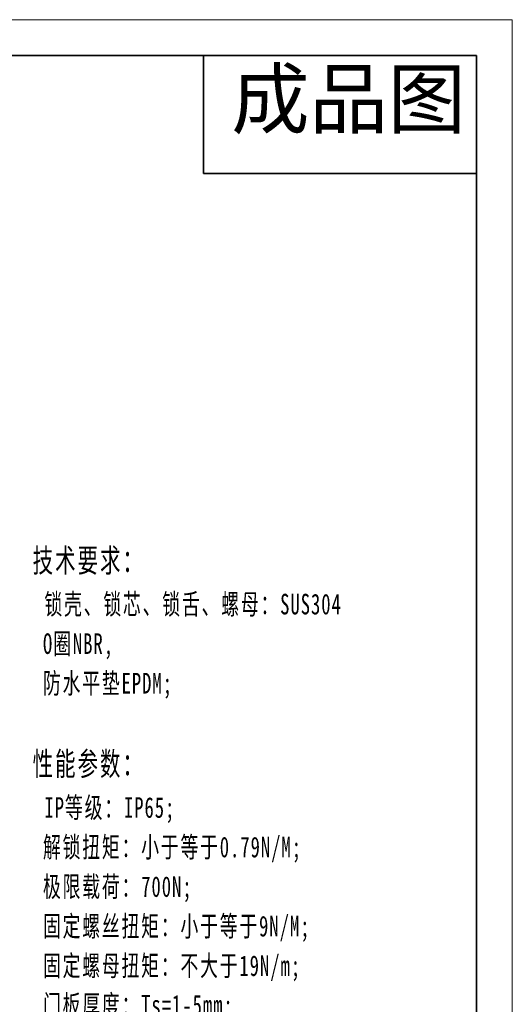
# Model space of a CAD drawing. Header units: millimetres. Extents: x 2485 to 2999, y 1640 to 2004.
# Tile 32 of 32: x 2880 to 2999, y 1766 to 2004. Entities that reach past the tile are written whole.
import ezdxf

# ---------------------------------------------------------------- set-up
doc = ezdxf.new("R2010")
doc.units = ezdxf.units.MM
for name, color, linetype, lineweight in [('尺寸线层', 3, 'Continuous', 18), ('粗实线层', 7, 'Continuous', 35), ('细实线层', 3, 'Continuous', 18)]:
    doc.layers.add(name, color=color, linetype=linetype, lineweight=lineweight)
doc.styles.add('TEXTSTYLE_2', font='arial.ttf')
doc.styles.add('标准', font='txt', dxfattribs={"width": 0.667})

msp = doc.modelspace()

# ---------------------------------------------------------------- linework, layer by layer
at = {"layer": '粗实线层'}
for p, q in [((2924.138, 1995.295), (2924.138, 1966.879)), ((2924.138, 1966.879), (2990.026, 1966.879))]:
    msp.add_line(p, q, dxfattribs=at)
msp.add_lwpolyline([(2515.413, 1995.295), (2990.026, 1995.295), (2990.026, 1646.849), (2515.413, 1646.849)], close=True, dxfattribs=at)
at = {"layer": '细实线层'}
msp.add_lwpolyline([(2484.556, 2003.951), (2998.681, 2003.951), (2998.681, 1640.427), (2484.556, 1640.427)], close=True, dxfattribs=at)

# ---------------------------------------------------------------- texts
at = {"insert": (2930.818, 1991.785), "char_height": 13.8485, "width": 60.8577, "attachment_point": 1, "line_spacing_factor": 0.9, "style": 'TEXTSTYLE_2'}
msp.add_mtext('成品图', dxfattribs=at)
at = {"layer": '尺寸线层', "insert": (2882.858, 1876.383), "char_height": 4.97284, "width": 161.60947, "attachment_point": 1, "line_spacing_factor": 1.15057, "style": '标准'}
msp.add_mtext('{\\H1.14286x;\\T1.1;技术要求：\\P \\H0.875x;锁壳、锁芯、锁舌、螺母：SUS304^I\\P O圈NBR,\\P 防水平垫EPDM;\\P\\P\\H1.14286x;性能参数：\\P \\H0.875x;IP等级：IP65;\\P 解锁扭矩：小于等于0.79N/M;\\P 极限载荷：700N;\\P 固定螺丝扭矩：小于等于9N/M;\\P 固定螺母扭矩：不大于19N/m;\\P 门板厚度：Ts=1-5mm;\\P\\H1.14286x;功能：\\P\\H0.87499x; 解锁后旋转90度开关门。}', dxfattribs=at)

doc.saveas('drawing.dxf')
